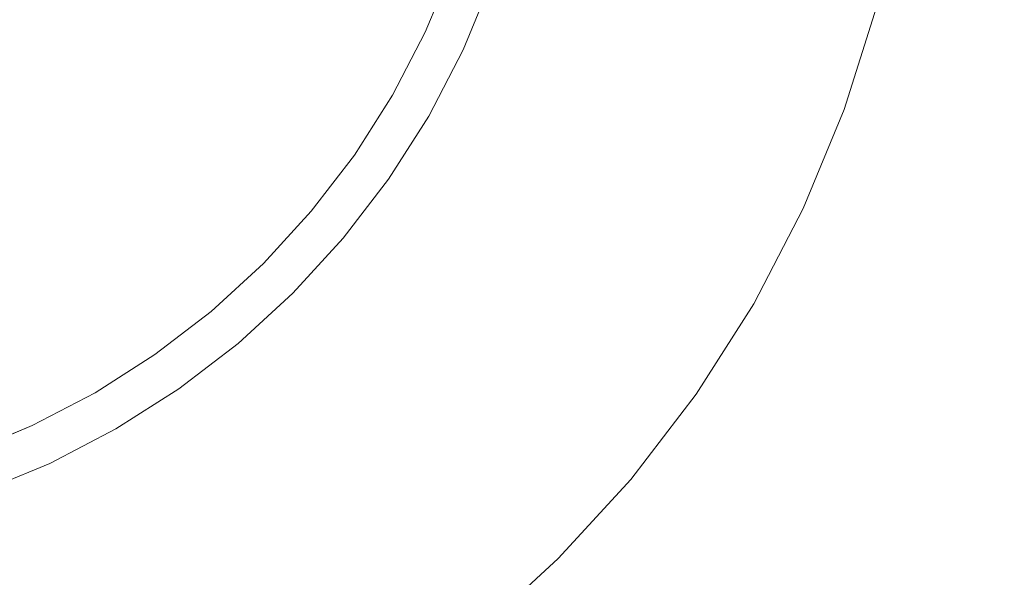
# Model space of a CAD drawing. Header units: millimetres. Extents: x -230 to 230, y -130 to 130.
# Tile 7 of 47: x -103.6 to -91.99, y -115.47 to -108.9. Entities that reach past the tile are written whole.
import ezdxf

# ---------------------------------------------------------------- set-up
doc = ezdxf.new("R2010")
doc.units = ezdxf.units.MM
doc.header["$LTSCALE"] = 25.4
doc.layers.add('Lighting-Moving Light', color=7, linetype='Continuous', lineweight=5, true_color=0x000000)

# ---------------------------------------------------------------- blocks, each defined once
blk = doc.blocks.new('Group-1')
at = {"layer": 'Lighting-Moving Light', "color": 7, "linetype": 'Continuous', "lineweight": 5, "transparency": 33554687}
for points, invisible_edges in [([(-503.576, 1.533, -25), (-503.576, 226.446, -25), (-761.075, 239.033, -25), (-761.075, -11.053, -25)], 14), ([(-770.152, 222.936, -116.924), (-519.672, 235.523, -116.924), (-519.672, -7.543, -116.924), (-757.565, -7.543, -116.924)], 11), ([(-743.639, -0.266, 0.043), (-742.842, -0.014, 0.043), (-742.069, 0.305, 0.043), (-746.119, 8.99, 0.043)], 12), ([(-742.069, 0.305, 0.043), (-741.328, 0.691, 0.043), (-740.623, 1.141, 0.043), (-746.119, 8.99, 0.043)], 12), ([(-740.623, 1.141, 0.043), (-739.96, 1.649, 0.043), (-739.343, 2.214, 0.043), (-746.119, 8.99, 0.043)], 12), ([(-739.343, 2.214, 0.043), (-738.779, 2.83, 0.043), (-738.27, 3.494, 0.043), (-746.119, 8.99, 0.043)], 12), ([(-738.27, 3.494, 0.043), (-737.821, 4.199, 0.043), (-737.435, 4.94, 0.043), (-746.119, 8.99, 0.043)], 12), ([(-737.435, 4.94, 0.043), (-737.115, 5.712, 0.043), (-736.863, 6.51, 0.043), (-746.119, 8.99, 0.043)], 12), ([(-732.113, 5.237, -24.957), (-732.493, 4.03, -24.957), (-732.977, 2.862, -24.957), (-746.119, 8.99, -24.957)], 12), ([(-732.977, 2.862, -24.957), (-733.561, 1.74, -24.957), (-734.241, 0.673, -24.957), (-746.119, 8.99, -24.957)], 12), ([(-734.241, 0.673, -24.957), (-735.011, -0.331, -24.957), (-735.866, -1.263, -24.957), (-746.119, 8.99, -24.957)], 12), ([(-735.866, -1.263, -24.957), (-736.798, -2.118, -24.957), (-737.802, -2.888, -24.957), (-746.119, 8.99, -24.957)], 12), ([(-737.802, -2.888, -24.957), (-738.869, -3.568, -24.957), (-739.991, -4.152, -24.957), (-746.119, 8.99, -24.957)], 12), ([(-739.991, -4.152, -24.957), (-741.159, -4.636, -24.957), (-742.366, -5.016, -24.957), (-746.119, 8.99, -24.957)], 12), ([(-732.493, 4.03, -24.957), (-732.113, 5.237, -24.957), (-736.388, 6.382, -0.368), (-736.652, 5.544, -0.368)], 10), ([(-737.115, 5.712, 0.043), (-737.435, 4.94, 0.043), (-737.395, 4.922, 0.042), (-737.074, 5.698, 0.042)], 14), ([(-737.074, 5.698, 0.042), (-737.395, 4.922, 0.042), (-737.356, 4.904, 0.036), (-737.033, 5.683, 0.036)], 15), ([(-737.033, 5.683, 0.036), (-737.356, 4.904, 0.036), (-737.318, 4.886, 0.027), (-736.993, 5.668, 0.027)], 15), ([(-736.993, 5.668, 0.027), (-737.318, 4.886, 0.027), (-737.28, 4.868, 0.013), (-736.954, 5.654, 0.013)], 15), ([(-736.954, 5.654, 0.013), (-737.28, 4.868, 0.013), (-737.244, 4.851, -0.003), (-736.917, 5.64, -0.003)], 15), ([(-736.917, 5.64, -0.003), (-737.244, 4.851, -0.003), (-737.209, 4.835, -0.023), (-736.88, 5.627, -0.023)], 15), ([(-736.88, 5.627, -0.023), (-737.209, 4.835, -0.023), (-737.175, 4.819, -0.046), (-736.846, 5.615, -0.046)], 15), ([(-736.846, 5.615, -0.046), (-737.175, 4.819, -0.046), (-737.144, 4.805, -0.073), (-736.813, 5.603, -0.073)], 15), ([(-736.813, 5.603, -0.073), (-737.144, 4.805, -0.073), (-737.115, 4.791, -0.102), (-736.783, 5.592, -0.102)], 15), ([(-736.783, 5.592, -0.102), (-737.115, 4.791, -0.102), (-737.088, 4.779, -0.134), (-736.755, 5.582, -0.134)], 15), ([(-736.755, 5.582, -0.134), (-737.088, 4.779, -0.134), (-737.064, 4.767, -0.169), (-736.73, 5.573, -0.169)], 15), ([(-736.73, 5.573, -0.169), (-737.064, 4.767, -0.169), (-737.043, 4.757, -0.205), (-736.708, 5.565, -0.205)], 15), ([(-736.708, 5.565, -0.205), (-737.043, 4.757, -0.205), (-737.024, 4.749, -0.244), (-736.689, 5.558, -0.244)], 15), ([(-736.689, 5.558, -0.244), (-737.024, 4.749, -0.244), (-737.009, 4.742, -0.284), (-736.674, 5.552, -0.284)], 15), ([(-736.674, 5.552, -0.284), (-737.009, 4.742, -0.284), (-736.997, 4.736, -0.326), (-736.661, 5.547, -0.326)], 15), ([(-736.661, 5.547, -0.326), (-736.997, 4.736, -0.326), (-736.989, 4.732, -0.368), (-736.652, 5.544, -0.368)], 11), ([(-732.977, 2.862, -24.957), (-732.493, 4.03, -24.957), (-736.652, 5.544, -0.368), (-736.989, 4.732, -0.368)], 10), ([(-737.435, 4.94, 0.043), (-737.821, 4.199, 0.043), (-737.783, 4.177, 0.042), (-737.395, 4.922, 0.042)], 14), ([(-737.395, 4.922, 0.042), (-737.783, 4.177, 0.042), (-737.746, 4.155, 0.036), (-737.356, 4.904, 0.036)], 15), ([(-737.356, 4.904, 0.036), (-737.746, 4.155, 0.036), (-737.709, 4.134, 0.027), (-737.318, 4.886, 0.027)], 15), ([(-737.318, 4.886, 0.027), (-737.709, 4.134, 0.027), (-737.673, 4.113, 0.013), (-737.28, 4.868, 0.013)], 15), ([(-737.28, 4.868, 0.013), (-737.673, 4.113, 0.013), (-737.638, 4.093, -0.003), (-737.244, 4.851, -0.003)], 15), ([(-737.244, 4.851, -0.003), (-737.638, 4.093, -0.003), (-737.605, 4.074, -0.023), (-737.209, 4.835, -0.023)], 15), ([(-737.209, 4.835, -0.023), (-737.605, 4.074, -0.023), (-737.573, 4.056, -0.046), (-737.175, 4.819, -0.046)], 15), ([(-737.175, 4.819, -0.046), (-737.573, 4.056, -0.046), (-737.543, 4.038, -0.073), (-737.144, 4.805, -0.073)], 15), ([(-737.144, 4.805, -0.073), (-737.543, 4.038, -0.073), (-737.515, 4.022, -0.102), (-737.115, 4.791, -0.102)], 15), ([(-737.115, 4.791, -0.102), (-737.515, 4.022, -0.102), (-737.489, 4.007, -0.134), (-737.088, 4.779, -0.134)], 15), ([(-737.088, 4.779, -0.134), (-737.489, 4.007, -0.134), (-737.466, 3.994, -0.169), (-737.064, 4.767, -0.169)], 15), ([(-737.064, 4.767, -0.169), (-737.466, 3.994, -0.169), (-737.446, 3.982, -0.205), (-737.043, 4.757, -0.205)], 15), ([(-737.043, 4.757, -0.205), (-737.446, 3.982, -0.205), (-737.429, 3.972, -0.244), (-737.024, 4.749, -0.244)], 15), ([(-737.024, 4.749, -0.244), (-737.429, 3.972, -0.244), (-737.414, 3.964, -0.284), (-737.009, 4.742, -0.284)], 15), ([(-737.009, 4.742, -0.284), (-737.414, 3.964, -0.284), (-737.403, 3.957, -0.326), (-736.997, 4.736, -0.326)], 15), ([(-736.997, 4.736, -0.326), (-737.403, 3.957, -0.326), (-737.394, 3.953, -0.368), (-736.989, 4.732, -0.368)], 11), ([(-733.561, 1.74, -24.957), (-732.977, 2.862, -24.957), (-736.989, 4.732, -0.368), (-737.394, 3.953, -0.368)], 10), ([(-737.821, 4.199, 0.043), (-738.27, 3.494, 0.043), (-738.234, 3.469, 0.042), (-737.783, 4.177, 0.042)], 14), ([(-737.783, 4.177, 0.042), (-738.234, 3.469, 0.042), (-738.199, 3.444, 0.036), (-737.746, 4.155, 0.036)], 15), ([(-737.746, 4.155, 0.036), (-738.199, 3.444, 0.036), (-738.164, 3.42, 0.027), (-737.709, 4.134, 0.027)], 15), ([(-737.709, 4.134, 0.027), (-738.164, 3.42, 0.027), (-738.13, 3.396, 0.013), (-737.673, 4.113, 0.013)], 15), ([(-737.673, 4.113, 0.013), (-738.13, 3.396, 0.013), (-738.097, 3.373, -0.003), (-737.638, 4.093, -0.003)], 15), ([(-737.638, 4.093, -0.003), (-738.097, 3.373, -0.003), (-738.065, 3.351, -0.023), (-737.605, 4.074, -0.023)], 15), ([(-737.605, 4.074, -0.023), (-738.065, 3.351, -0.023), (-738.035, 3.33, -0.046), (-737.573, 4.056, -0.046)], 15), ([(-737.573, 4.056, -0.046), (-738.035, 3.33, -0.046), (-738.007, 3.31, -0.073), (-737.543, 4.038, -0.073)], 15), ([(-737.543, 4.038, -0.073), (-738.007, 3.31, -0.073), (-737.981, 3.291, -0.102), (-737.515, 4.022, -0.102)], 15), ([(-737.515, 4.022, -0.102), (-737.981, 3.291, -0.102), (-737.957, 3.274, -0.134), (-737.489, 4.007, -0.134)], 15), ([(-737.489, 4.007, -0.134), (-737.957, 3.274, -0.134), (-737.935, 3.259, -0.169), (-737.466, 3.994, -0.169)], 15), ([(-737.466, 3.994, -0.169), (-737.935, 3.259, -0.169), (-737.916, 3.246, -0.205), (-737.446, 3.982, -0.205)], 15), ([(-737.446, 3.982, -0.205), (-737.916, 3.246, -0.205), (-737.899, 3.234, -0.244), (-737.429, 3.972, -0.244)], 15), ([(-737.429, 3.972, -0.244), (-737.899, 3.234, -0.244), (-737.885, 3.224, -0.284), (-737.414, 3.964, -0.284)], 15), ([(-737.414, 3.964, -0.284), (-737.885, 3.224, -0.284), (-737.874, 3.217, -0.326), (-737.403, 3.957, -0.326)], 15), ([(-737.403, 3.957, -0.326), (-737.874, 3.217, -0.326), (-737.867, 3.211, -0.368), (-737.394, 3.953, -0.368)], 11), ([(-734.241, 0.673, -24.957), (-733.561, 1.74, -24.957), (-737.394, 3.953, -0.368), (-737.867, 3.211, -0.368)], 10), ([(-738.27, 3.494, 0.043), (-738.779, 2.83, 0.043), (-738.745, 2.803, 0.042), (-738.234, 3.469, 0.042)], 14), ([(-738.234, 3.469, 0.042), (-738.745, 2.803, 0.042), (-738.712, 2.775, 0.036), (-738.199, 3.444, 0.036)], 15), ([(-738.199, 3.444, 0.036), (-738.712, 2.775, 0.036), (-738.68, 2.747, 0.027), (-738.164, 3.42, 0.027)], 15), ([(-738.164, 3.42, 0.027), (-738.68, 2.747, 0.027), (-738.648, 2.721, 0.013), (-738.13, 3.396, 0.013)], 15), ([(-738.13, 3.396, 0.013), (-738.648, 2.721, 0.013), (-738.617, 2.695, -0.003), (-738.097, 3.373, -0.003)], 15), ([(-738.097, 3.373, -0.003), (-738.617, 2.695, -0.003), (-738.587, 2.67, -0.023), (-738.065, 3.351, -0.023)], 15), ([(-738.065, 3.351, -0.023), (-738.587, 2.67, -0.023), (-738.559, 2.647, -0.046), (-738.035, 3.33, -0.046)], 15), ([(-738.035, 3.33, -0.046), (-738.559, 2.647, -0.046), (-738.533, 2.624, -0.073), (-738.007, 3.31, -0.073)], 15), ([(-738.007, 3.31, -0.073), (-738.533, 2.624, -0.073), (-738.508, 2.604, -0.102), (-737.981, 3.291, -0.102)], 15), ([(-737.981, 3.291, -0.102), (-738.508, 2.604, -0.102), (-738.486, 2.585, -0.134), (-737.957, 3.274, -0.134)], 15), ([(-737.957, 3.274, -0.134), (-738.486, 2.585, -0.134), (-738.465, 2.568, -0.169), (-737.935, 3.259, -0.169)], 15), ([(-737.935, 3.259, -0.169), (-738.465, 2.568, -0.169), (-738.447, 2.553, -0.205), (-737.916, 3.246, -0.205)], 15), ([(-737.916, 3.246, -0.205), (-738.447, 2.553, -0.205), (-738.432, 2.54, -0.244), (-737.899, 3.234, -0.244)], 15), ([(-737.899, 3.234, -0.244), (-738.432, 2.54, -0.244), (-738.419, 2.529, -0.284), (-737.885, 3.224, -0.284)], 15), ([(-737.885, 3.224, -0.284), (-738.419, 2.529, -0.284), (-738.409, 2.52, -0.326), (-737.874, 3.217, -0.326)], 15), ([(-737.874, 3.217, -0.326), (-738.409, 2.52, -0.326), (-738.402, 2.514, -0.368), (-737.867, 3.211, -0.368)], 11), ([(-735.011, -0.331, -24.957), (-734.241, 0.673, -24.957), (-737.867, 3.211, -0.368), (-738.402, 2.514, -0.368)], 10), ([(-738.779, 2.83, 0.043), (-739.343, 2.214, 0.043), (-739.313, 2.183, 0.042), (-738.745, 2.803, 0.042)], 14), ([(-738.745, 2.803, 0.042), (-739.313, 2.183, 0.042), (-739.282, 2.153, 0.036), (-738.712, 2.775, 0.036)], 15), ([(-738.712, 2.775, 0.036), (-739.282, 2.153, 0.036), (-739.252, 2.123, 0.027), (-738.68, 2.747, 0.027)], 15), ([(-738.68, 2.747, 0.027), (-739.252, 2.123, 0.027), (-739.223, 2.094, 0.013), (-738.648, 2.721, 0.013)], 15), ([(-738.648, 2.721, 0.013), (-739.223, 2.094, 0.013), (-739.194, 2.065, -0.003), (-738.617, 2.695, -0.003)], 15), ([(-738.617, 2.695, -0.003), (-739.194, 2.065, -0.003), (-739.167, 2.038, -0.023), (-738.587, 2.67, -0.023)], 15), ([(-738.587, 2.67, -0.023), (-739.167, 2.038, -0.023), (-739.141, 2.012, -0.046), (-738.559, 2.647, -0.046)], 15), ([(-738.559, 2.647, -0.046), (-739.141, 2.012, -0.046), (-739.117, 1.987, -0.073), (-738.533, 2.624, -0.073)], 15), ([(-738.533, 2.624, -0.073), (-739.117, 1.987, -0.073), (-739.094, 1.965, -0.102), (-738.508, 2.604, -0.102)], 15), ([(-738.508, 2.604, -0.102), (-739.094, 1.965, -0.102), (-739.073, 1.944, -0.134), (-738.486, 2.585, -0.134)], 15), ([(-738.486, 2.585, -0.134), (-739.073, 1.944, -0.134), (-739.054, 1.925, -0.169), (-738.465, 2.568, -0.169)], 15), ([(-738.465, 2.568, -0.169), (-739.054, 1.925, -0.169), (-739.038, 1.908, -0.205), (-738.447, 2.553, -0.205)], 15), ([(-738.447, 2.553, -0.205), (-739.038, 1.908, -0.205), (-739.023, 1.894, -0.244), (-738.432, 2.54, -0.244)], 15), ([(-738.432, 2.54, -0.244), (-739.023, 1.894, -0.244), (-739.011, 1.882, -0.284), (-738.419, 2.529, -0.284)], 15), ([(-738.419, 2.529, -0.284), (-739.011, 1.882, -0.284), (-739.002, 1.873, -0.326), (-738.409, 2.52, -0.326)], 15), ([(-738.409, 2.52, -0.326), (-739.002, 1.873, -0.326), (-738.995, 1.866, -0.368), (-738.402, 2.514, -0.368)], 11), ([(-735.866, -1.263, -24.957), (-735.011, -0.331, -24.957), (-738.402, 2.514, -0.368), (-738.995, 1.866, -0.368)], 10), ([(-739.343, 2.214, 0.043), (-739.96, 1.649, 0.043), (-739.932, 1.616, 0.042), (-739.313, 2.183, 0.042)], 14), ([(-739.313, 2.183, 0.042), (-739.932, 1.616, 0.042), (-739.904, 1.583, 0.036), (-739.282, 2.153, 0.036)], 15), ([(-739.282, 2.153, 0.036), (-739.904, 1.583, 0.036), (-739.877, 1.551, 0.027), (-739.252, 2.123, 0.027)], 15), ([(-739.252, 2.123, 0.027), (-739.877, 1.551, 0.027), (-739.85, 1.519, 0.013), (-739.223, 2.094, 0.013)], 15), ([(-739.223, 2.094, 0.013), (-739.85, 1.519, 0.013), (-739.824, 1.488, -0.003), (-739.194, 2.065, -0.003)], 15), ([(-739.194, 2.065, -0.003), (-739.824, 1.488, -0.003), (-739.799, 1.458, -0.023), (-739.167, 2.038, -0.023)], 15), ([(-739.167, 2.038, -0.023), (-739.799, 1.458, -0.023), (-739.776, 1.43, -0.046), (-739.141, 2.012, -0.046)], 15), ([(-739.141, 2.012, -0.046), (-739.776, 1.43, -0.046), (-739.753, 1.404, -0.073), (-739.117, 1.987, -0.073)], 15), ([(-739.117, 1.987, -0.073), (-739.753, 1.404, -0.073), (-739.733, 1.379, -0.102), (-739.094, 1.965, -0.102)], 15), ([(-739.094, 1.965, -0.102), (-739.733, 1.379, -0.102), (-739.714, 1.357, -0.134), (-739.073, 1.944, -0.134)], 15), ([(-739.073, 1.944, -0.134), (-739.714, 1.357, -0.134), (-739.697, 1.336, -0.169), (-739.054, 1.925, -0.169)], 15), ([(-739.054, 1.925, -0.169), (-739.697, 1.336, -0.169), (-739.682, 1.318, -0.205), (-739.038, 1.908, -0.205)], 15), ([(-739.038, 1.908, -0.205), (-739.682, 1.318, -0.205), (-739.669, 1.303, -0.244), (-739.023, 1.894, -0.244)], 15), ([(-739.023, 1.894, -0.244), (-739.669, 1.303, -0.244), (-739.658, 1.29, -0.284), (-739.011, 1.882, -0.284)], 15), ([(-739.011, 1.882, -0.284), (-739.658, 1.29, -0.284), (-739.649, 1.28, -0.326), (-739.002, 1.873, -0.326)], 15), ([(-739.002, 1.873, -0.326), (-739.649, 1.28, -0.326), (-739.643, 1.272, -0.368), (-738.995, 1.866, -0.368)], 11), ([(-736.798, -2.118, -24.957), (-735.866, -1.263, -24.957), (-738.995, 1.866, -0.368), (-739.643, 1.272, -0.368)], 10), ([(-739.96, 1.649, 0.043), (-740.623, 1.141, 0.043), (-740.598, 1.105, 0.042), (-739.932, 1.616, 0.042)], 14), ([(-503.576, 1.533, -25), (-761.075, -11.053, -25), (-516.162, -11.053, -25)], 9), ([(-739.932, 1.616, 0.042), (-740.598, 1.105, 0.042), (-740.573, 1.07, 0.036), (-739.904, 1.583, 0.036)], 15), ([(-739.904, 1.583, 0.036), (-740.573, 1.07, 0.036), (-740.549, 1.035, 0.027), (-739.877, 1.551, 0.027)], 15), ([(-739.877, 1.551, 0.027), (-740.549, 1.035, 0.027), (-740.525, 1.001, 0.013), (-739.85, 1.519, 0.013)], 15), ([(-739.85, 1.519, 0.013), (-740.525, 1.001, 0.013), (-740.502, 0.968, -0.003), (-739.824, 1.488, -0.003)], 15), ([(-739.824, 1.488, -0.003), (-740.502, 0.968, -0.003), (-740.48, 0.936, -0.023), (-739.799, 1.458, -0.023)], 15), ([(-739.799, 1.458, -0.023), (-740.48, 0.936, -0.023), (-740.459, 0.906, -0.046), (-739.776, 1.43, -0.046)], 15), ([(-739.776, 1.43, -0.046), (-740.459, 0.906, -0.046), (-740.439, 0.878, -0.073), (-739.753, 1.404, -0.073)], 15), ([(-739.753, 1.404, -0.073), (-740.439, 0.878, -0.073), (-740.42, 0.852, -0.102), (-739.733, 1.379, -0.102)], 15), ([(-739.733, 1.379, -0.102), (-740.42, 0.852, -0.102), (-740.403, 0.827, -0.134), (-739.714, 1.357, -0.134)], 15), ([(-739.714, 1.357, -0.134), (-740.403, 0.827, -0.134), (-740.388, 0.806, -0.169), (-739.697, 1.336, -0.169)], 15), ([(-739.697, 1.336, -0.169), (-740.388, 0.806, -0.169), (-740.375, 0.786, -0.205), (-739.682, 1.318, -0.205)], 15), ([(-739.682, 1.318, -0.205), (-740.375, 0.786, -0.205), (-740.363, 0.77, -0.244), (-739.669, 1.303, -0.244)], 15), ([(-739.669, 1.303, -0.244), (-740.363, 0.77, -0.244), (-740.354, 0.756, -0.284), (-739.658, 1.29, -0.284)], 15), ([(-739.658, 1.29, -0.284), (-740.354, 0.756, -0.284), (-740.346, 0.745, -0.326), (-739.649, 1.28, -0.326)], 15), ([(-739.649, 1.28, -0.326), (-740.346, 0.745, -0.326), (-740.341, 0.737, -0.368), (-739.643, 1.272, -0.368)], 11), ([(-737.802, -2.888, -24.957), (-736.798, -2.118, -24.957), (-739.643, 1.272, -0.368), (-740.341, 0.737, -0.368)], 10), ([(-740.623, 1.141, 0.043), (-741.328, 0.691, 0.043), (-741.306, 0.654, 0.042), (-740.598, 1.105, 0.042)], 14), ([(-740.598, 1.105, 0.042), (-741.306, 0.654, 0.042), (-741.284, 0.616, 0.036), (-740.573, 1.07, 0.036)], 15), ([(-740.573, 1.07, 0.036), (-741.284, 0.616, 0.036), (-741.263, 0.58, 0.027), (-740.549, 1.035, 0.027)], 15), ([(-740.549, 1.035, 0.027), (-741.263, 0.58, 0.027), (-741.242, 0.544, 0.013), (-740.525, 1.001, 0.013)], 15), ([(-740.525, 1.001, 0.013), (-741.242, 0.544, 0.013), (-741.222, 0.509, -0.003), (-740.502, 0.968, -0.003)], 15), ([(-740.502, 0.968, -0.003), (-741.222, 0.509, -0.003), (-741.203, 0.475, -0.023), (-740.48, 0.936, -0.023)], 15), ([(-740.48, 0.936, -0.023), (-741.203, 0.475, -0.023), (-741.185, 0.444, -0.046), (-740.459, 0.906, -0.046)], 15), ([(-740.459, 0.906, -0.046), (-741.185, 0.444, -0.046), (-741.167, 0.414, -0.073), (-740.439, 0.878, -0.073)], 15), ([(-740.439, 0.878, -0.073), (-741.167, 0.414, -0.073), (-741.151, 0.386, -0.102), (-740.42, 0.852, -0.102)], 15), ([(-740.42, 0.852, -0.102), (-741.151, 0.386, -0.102), (-741.137, 0.36, -0.134), (-740.403, 0.827, -0.134)], 15), ([(-740.403, 0.827, -0.134), (-741.137, 0.36, -0.134), (-741.123, 0.337, -0.169), (-740.388, 0.806, -0.169)], 15), ([(-740.388, 0.806, -0.169), (-741.123, 0.337, -0.169), (-741.112, 0.317, -0.205), (-740.375, 0.786, -0.205)], 15), ([(-740.375, 0.786, -0.205), (-741.112, 0.317, -0.205), (-741.102, 0.299, -0.244), (-740.363, 0.77, -0.244)], 15), ([(-740.363, 0.77, -0.244), (-741.102, 0.299, -0.244), (-741.093, 0.285, -0.284), (-740.354, 0.756, -0.284)], 15), ([(-740.354, 0.756, -0.284), (-741.093, 0.285, -0.284), (-741.087, 0.274, -0.326), (-740.346, 0.745, -0.326)], 15), ([(-740.346, 0.745, -0.326), (-741.087, 0.274, -0.326), (-741.082, 0.265, -0.368), (-740.341, 0.737, -0.368)], 11), ([(-738.869, -3.568, -24.957), (-737.802, -2.888, -24.957), (-740.341, 0.737, -0.368), (-741.082, 0.265, -0.368)], 10), ([(-741.328, 0.691, 0.043), (-742.069, 0.305, 0.043), (-742.051, 0.266, 0.042), (-741.306, 0.654, 0.042)], 14), ([(-741.306, 0.654, 0.042), (-742.051, 0.266, 0.042), (-742.033, 0.227, 0.036), (-741.284, 0.616, 0.036)], 15), ([(-741.284, 0.616, 0.036), (-742.033, 0.227, 0.036), (-742.015, 0.188, 0.027), (-741.263, 0.58, 0.027)], 15), ([(-741.263, 0.58, 0.027), (-742.015, 0.188, 0.027), (-741.997, 0.151, 0.013), (-741.242, 0.544, 0.013)], 15), ([(-741.242, 0.544, 0.013), (-741.997, 0.151, 0.013), (-741.98, 0.114, -0.003), (-741.222, 0.509, -0.003)], 15), ([(-741.222, 0.509, -0.003), (-741.98, 0.114, -0.003), (-741.964, 0.079, -0.023), (-741.203, 0.475, -0.023)], 15), ([(-741.203, 0.475, -0.023), (-741.964, 0.079, -0.023), (-741.948, 0.046, -0.046), (-741.185, 0.444, -0.046)], 15), ([(-741.185, 0.444, -0.046), (-741.948, 0.046, -0.046), (-741.934, 0.015, -0.073), (-741.167, 0.414, -0.073)], 15), ([(-741.167, 0.414, -0.073), (-741.934, 0.015, -0.073), (-741.92, -0.014, -0.102), (-741.151, 0.386, -0.102)], 15), ([(-741.151, 0.386, -0.102), (-741.92, -0.014, -0.102), (-741.908, -0.041, -0.134), (-741.137, 0.36, -0.134)], 15), ([(-741.137, 0.36, -0.134), (-741.908, -0.041, -0.134), (-741.896, -0.065, -0.169), (-741.123, 0.337, -0.169)], 15), ([(-742.069, 0.305, 0.043), (-742.842, -0.014, 0.043), (-742.827, -0.055, 0.042), (-742.051, 0.266, 0.042)], 14), ([(-742.051, 0.266, 0.042), (-742.827, -0.055, 0.042), (-742.812, -0.096, 0.036), (-742.033, 0.227, 0.036)], 15), ([(-741.123, 0.337, -0.169), (-741.896, -0.065, -0.169), (-741.887, -0.086, -0.205), (-741.112, 0.317, -0.205)], 15), ([(-741.112, 0.317, -0.205), (-741.887, -0.086, -0.205), (-741.878, -0.105, -0.244), (-741.102, 0.299, -0.244)], 15), ([(-741.102, 0.299, -0.244), (-741.878, -0.105, -0.244), (-741.871, -0.12, -0.284), (-741.093, 0.285, -0.284)], 15), ([(-741.093, 0.285, -0.284), (-741.871, -0.12, -0.284), (-741.865, -0.132, -0.326), (-741.087, 0.274, -0.326)], 15), ([(-741.087, 0.274, -0.326), (-741.865, -0.132, -0.326), (-741.861, -0.141, -0.368), (-741.082, 0.265, -0.368)], 11), ([(-739.991, -4.152, -24.957), (-738.869, -3.568, -24.957), (-741.082, 0.265, -0.368), (-741.861, -0.141, -0.368)], 10), ([(-742.033, 0.227, 0.036), (-742.812, -0.096, 0.036), (-742.797, -0.136, 0.027), (-742.015, 0.188, 0.027)], 15), ([(-742.015, 0.188, 0.027), (-742.797, -0.136, 0.027), (-742.783, -0.175, 0.013), (-741.997, 0.151, 0.013)], 15), ([(-741.997, 0.151, 0.013), (-742.783, -0.175, 0.013), (-742.769, -0.213, -0.003), (-741.98, 0.114, -0.003)], 15), ([(-741.98, 0.114, -0.003), (-742.769, -0.213, -0.003), (-742.756, -0.249, -0.023), (-741.964, 0.079, -0.023)], 15), ([(-741.964, 0.079, -0.023), (-742.756, -0.249, -0.023), (-742.744, -0.283, -0.046), (-741.948, 0.046, -0.046)], 15), ([(-741.948, 0.046, -0.046), (-742.744, -0.283, -0.046), (-742.732, -0.316, -0.073), (-741.934, 0.015, -0.073)], 15), ([(-741.934, 0.015, -0.073), (-742.732, -0.316, -0.073), (-742.721, -0.346, -0.102), (-741.92, -0.014, -0.102)], 15), ([(-741.92, -0.014, -0.102), (-742.721, -0.346, -0.102), (-742.711, -0.374, -0.134), (-741.908, -0.041, -0.134)], 15), ([(-741.908, -0.041, -0.134), (-742.711, -0.374, -0.134), (-742.702, -0.399, -0.169), (-741.896, -0.065, -0.169)], 15), ([(-741.896, -0.065, -0.169), (-742.702, -0.399, -0.169), (-742.694, -0.421, -0.205), (-741.887, -0.086, -0.205)], 15), ([(-741.887, -0.086, -0.205), (-742.694, -0.421, -0.205), (-742.687, -0.44, -0.244), (-741.878, -0.105, -0.244)], 15), ([(-741.878, -0.105, -0.244), (-742.687, -0.44, -0.244), (-742.681, -0.455, -0.284), (-741.871, -0.12, -0.284)], 15), ([(-741.871, -0.12, -0.284), (-742.681, -0.455, -0.284), (-742.677, -0.468, -0.326), (-741.865, -0.132, -0.326)], 15), ([(-741.865, -0.132, -0.326), (-742.677, -0.468, -0.326), (-742.673, -0.477, -0.368), (-741.861, -0.141, -0.368)], 11), ([(-741.159, -4.636, -24.957), (-739.991, -4.152, -24.957), (-741.861, -0.141, -0.368), (-742.673, -0.477, -0.368)], 10), ([(-742.366, -5.016, -24.957), (-741.159, -4.636, -24.957), (-742.673, -0.477, -0.368), (-743.511, -0.741, -0.368)], 10)]:
    blk.add_3dface(points, dxfattribs=dict(at, invisible_edges=invisible_edges))
at = {"layer": 'Lighting-Moving Light', "color": 0, "flags": 1}
for tag in ['Yoke', '3D_Symbol_Name', 'Weight', 'Weight', 'Wattage', 'Candlepower', 'Body', 'Model_Name', 'Beam_Angle', 'Field_Angle', 'Remarks', 'Beam_Angle_2', 'Field_Angle_2', 'Num_Channels', 'Frame_Size', 'Device_Type', 'FixtureID', 'Frame_Size', 'Base', 'Lens', 'Inst_Type', 'Lamp']:
    blk.add_attdef(tag, (-554.515, 111.223), '', height=0.18, dxfattribs=at)

msp = doc.modelspace()

# ---------------------------------------------------------------- block references
at = {"layer": 'Lighting-Moving Light', "color": 7, "transparency": 33554687}
msp.add_blockref('Group-1', (638.619, -113.99), dxfattribs=at)

doc.saveas('drawing.dxf')
